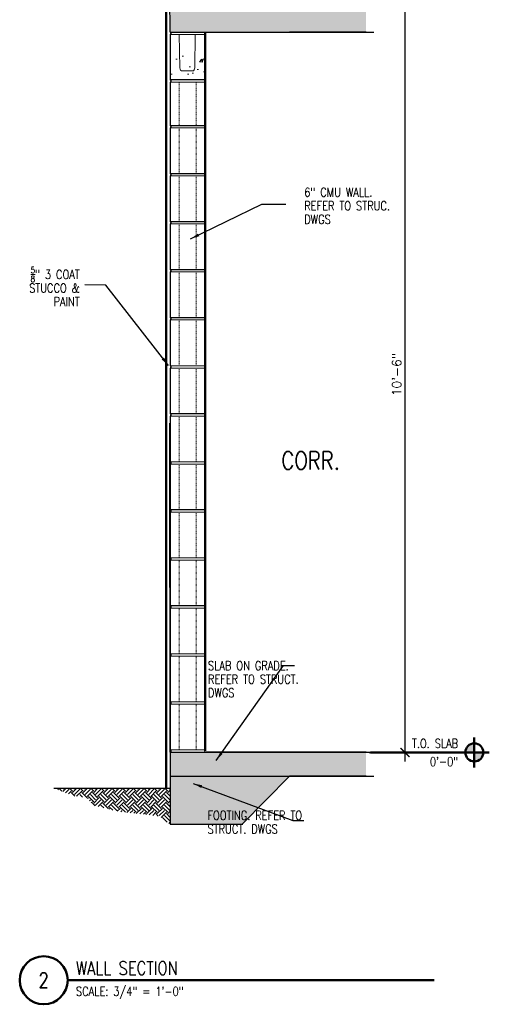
# Model space of a CAD drawing. Header units: inches. Extents: x -3803 to 34213, y -3756 to 4522.
# Tile 31 of 65: x 31985 to 32064, y 3502 to 3666. Entities that reach past the tile are written whole.
import ezdxf
from ezdxf.enums import TextEntityAlignment as Align

# ---------------------------------------------------------------- set-up
doc = ezdxf.new("R2010")
doc.units = ezdxf.units.IN
doc.header["$LTSCALE"] = 0.011
doc.header["$MEASUREMENT"] = 0
doc.header["$PDMODE"] = 1
doc.linetypes.add('DGN Style 3', pattern=[2.233833, 1.595595, -0.638238])
doc.layers.get('0').update_dxf_attribs({"linetype": 'CONTINUOUS'})
doc.layers.get('Defpoints').update_dxf_attribs({"linetype": 'CONTINUOUS'})
doc.layers.add('A-elev-5', color=5, linetype='CONTINUOUS')
for name, color, linetype, lineweight in [('A-STAIRS', 3, 'CONTINUOUS', 0), ('A-STRC-IDEN-48', 144, 'CONTINUOUS', 50), ('G-DIM', 9, 'CONTINUOUS', 18), ('G-NOTE', 134, 'CONTINUOUS', 18), ('G-PEN0', 174, 'CONTINUOUS', 13), ('G-PEN1', 214, 'CONTINUOUS', 18), ('G-PEN2', 8, 'CONTINUOUS', 25), ('G-PEN4', 4, 'CONTINUOUS', 50), ('G-REF', 144, 'CONTINUOUS', 50)]:
    doc.layers.add(name, color=color, linetype=linetype, lineweight=lineweight)
doc.styles.add('ROMANS', font='romans.shx')
doc.styles.add('ROMANS_SML_012', font='ROMANS.shx', dxfattribs={"width": 0.8, "height": 1.125})
doc.dimstyles.new('DIM_016', dxfattribs={"dimscale": 16, "dimtxt": 0.09375, "dimasz": 0.09375, "dimexe": 0.125, "dimexo": 0.09375, "dimgap": 0.03125, "dimtad": 1, "dimdec": 6, "dimrnd": 0.25, "dimzin": 15, "dimdsep": 46, "dimlunit": 4, "dimtxsty": 'ROMANS', "dimblk1": 'ARCHTICK', "dimblk2": 'ARCHTICK', "dimsah": 1, "dimcen": 0.0625, "dimdle": 0.09375, "dimclrd": 256, "dimclre": 256, "dimclrt": 134, "dimadec": 0, "dimazin": 0, "dimtfac": 1, "dimtdec": 6, "dimtix": 1, "dimtmove": 1, "dimatfit": 3, "dimfxl": 1, "dimtvp": 1.2, "dimfrac": 2, "dimtolj": 1, "dimtzin": 15, "dimarcsym": 0})

# ---------------------------------------------------------------- blocks, each defined once
blk = doc.blocks.new('scheme 04')
at = {"layer": 'A-STAIRS', "ltscale": 10, "true_color": 0xc7c8ca}
h = blk.add_hatch(dxfattribs=at)
h.set_pattern_fill('EARTH', color=9, scale=5, angle=45)
h.set_pattern_definition([(45, (-32263.5908, -3730.3353), (0, 1.767766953), [1.25, -1.25]), (45, (-32263.9222, -3730.0038), (0, 1.767766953), [1.25, -1.25]), (45, (-32264.2537, -3729.6724), (0, 1.767766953), [1.25, -1.25]), (135, (-32264.2537, -3729.4514), (-1.767766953, 1e-16), [1.25, -1.25]), (135, (-32263.9222, -3729.12), (-1.767766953, 1e-16), [1.25, -1.25]), (135, (-32263.5908, -3728.7885), (-1.767766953, 1e-16), [1.25, -1.25])])
h.paths.add_polyline_path([(-272.6, -192), (-253.23, -192), (-253.23, -198), (-255.12, -196.65), (-261.91, -195.88), (-266.02, -194.86), (-267.04, -193.63), (-269.31, -193.28)])
at = {"layer": 'G-PEN0', "true_color": 0xc7c8ca}
for points in [[(-220.52, -60), (-220.52, -66), (-233.32, -66), (-241.19, -66), (-253.19, -66), (-253.19, -60)], [(-220.52, -186), (-220.52, -190), (-233.32, -190), (-241.19, -198), (-253.19, -198), (-253.19, -186)]]:
    blk.add_hatch(color=9, dxfattribs=at).paths.add_polyline_path(points)
at = {"layer": 'G-PEN0'}
h = blk.add_hatch(dxfattribs=at)
h.set_pattern_fill('AR-CONC', color=256, scale=0.75, style=0)
h.set_pattern_definition([(50, (-32371.2774, -3734.308), (5.37945137, -0.470641), [0.5625, -6.1875]), (355, (-32371.2774, -3734.308), (-1.040635, 5.641441), [0.45, -4.95]), (100.451444, (-32370.829, -3734.347), (4.33881635, 5.1707999), [0.4780514, -5.2585658]), (46.1842, (-32371.2774, -3732.808), (8.00431, -1.2413946), [0.84375, -9.28125]), (96.635635, (-32370.6104, -3732.911), (7.0099646, 7.3058895), [0.7170776, -7.8878532]), (351.184164, (-32371.2774, -3732.808), (7.0099646, 7.3058895), [0.675, -7.425]), (21, (-32370.5274, -3733.183), (4.4768029, -3.0196417), [0.5625, -6.1875]), (326, (-32370.5274, -3733.183), (1.824865, 5.4386253), [0.45, -4.95]), (71.451445, (-32370.1544, -3733.4344), (6.3016678, 2.41898365), [0.4780514, -5.2585658]), (37.5, (-32371.2774, -3734.3078), (0.09119891, 2.4967039), [0, -4.89, 0, -5.025, 0, -4.96875]), (7.5, (-32371.2774, -3734.3078), (1.97302153, 2.95808784), [0, -2.865, 0, -4.7775, 0, -1.89375]), (327.5, (-32372.95, -3734.3078), (4.00366827, -0.16916154), [0, -1.875, 0, -5.85, 0, -7.7625]), (317.5, (-32373.7, -3734.3078), (4.37389627, 0.75078737), [0, -2.4375, 0, -3.885, 0, -5.5125])])
h.paths.add_polyline_path([(-253.19, -73.97), (-247.39, -73.97), (-247.39, -69.97), (-253.19, -69.97)])
at = {"color": 5, "ltscale": 10}
for p, q in [((-253.19, -66), (-241.19, -66)), ((-241.19, -66), (-233.32, -66)), ((-220.52, -66), (-233.32, -66)), ((-220.52, -186), (-247.19, -186)), ((-241.19, -198), (-233.32, -190))]:
    blk.add_line(p, q, dxfattribs=at)
at = {"ltscale": 10}
for p, q in [((-247.39, -73.97), (-253.19, -73.97)), ((-247.39, -73.97), (-253.19, -73.97)), ((-247.39, -73.97), (-253.19, -73.97)), ((-247.39, -81.6), (-253.19, -81.6)), ((-247.39, -89.6), (-253.19, -89.6)), ((-247.39, -97.6), (-253.19, -97.6)), ((-247.39, -105.6), (-253.19, -105.6)), ((-247.39, -113.6), (-253.19, -113.6)), ((-247.39, -129.6), (-253.19, -129.6)), ((-247.39, -145.61), (-253.19, -145.61)), ((-247.39, -161.61), (-253.19, -161.61)), ((-253.19, -191.56), (-253.19, -191.56))]:
    blk.add_line(p, q, dxfattribs=at)
at = {"color": 6, "ltscale": 10}
blk.add_line((-272.6, -192), (-253.23, -192), dxfattribs=at)
at = {"layer": 'A-elev-5', "ltscale": 10}
for p, q in [((-253.19, -66), (-253.23, -60.03)), ((-253.19, -66), (-219.26, -66)), ((-253.19, -186), (-219.26, -186)), ((-253.19, -186), (-253.19, -198)), ((-253.19, -190), (-219.26, -190)), ((-220.52, -190), (-233.32, -190)), ((-253.19, -198), (-241.19, -198))]:
    blk.add_line(p, q, dxfattribs=at)
at = {"layer": 'G-PEN0', "flags": 128}
for points in [[(-247.34, -73.97), (-253.19, -73.97), (-253.19, -66.38), (-247.34, -66.38)], [(-247.34, -81.6), (-253.19, -81.6), (-253.19, -74.35), (-247.34, -74.35)], [(-247.34, -89.6), (-253.19, -89.6), (-253.19, -81.97), (-247.34, -81.97)], [(-247.34, -97.6), (-253.19, -97.6), (-253.19, -89.97), (-247.34, -89.97)], [(-247.34, -105.6), (-253.19, -105.6), (-253.19, -97.97), (-247.34, -97.97)], [(-247.34, -113.6), (-253.19, -113.6), (-253.19, -105.97), (-247.34, -105.97)], [(-247.34, -121.6), (-253.19, -121.6), (-253.19, -113.97), (-247.34, -113.97)], [(-247.34, -129.6), (-253.19, -129.6), (-253.19, -121.98), (-247.34, -121.98)], [(-247.34, -137.6), (-253.19, -137.6), (-253.19, -129.98), (-247.34, -129.98)], [(-247.34, -145.61), (-253.19, -145.61), (-253.19, -137.98), (-247.34, -137.98)], [(-247.34, -153.61), (-253.19, -153.61), (-253.19, -145.98), (-247.34, -145.98)], [(-247.34, -161.61), (-253.19, -161.61), (-253.19, -153.99), (-247.34, -153.99)], [(-247.34, -169.61), (-253.19, -169.61), (-253.19, -161.99), (-247.34, -161.99)], [(-247.34, -177.62), (-253.19, -177.62), (-253.19, -169.99), (-247.34, -169.99)], [(-247.34, -185.62), (-253.19, -185.62), (-253.19, -177.99), (-247.34, -177.99)]]:
    blk.add_lwpolyline(points, close=True, dxfattribs=at)
at = {"layer": 'G-PEN1', "linetype": 'Continuous'}
for p, q in [((-247.34, -66.38), (-253.19, -66.38)), ((-247.34, -66.38), (-253.19, -66.38)), ((-247.34, -66.38), (-253.19, -66.38)), ((-247.34, -66.38), (-253.19, -66.38)), ((-253.19, -73.96), (-247.34, -73.96)), ((-253.19, -73.96), (-247.34, -73.96)), ((-253.19, -73.96), (-247.34, -73.96)), ((-253.19, -73.96), (-247.34, -73.96)), ((-253.19, -73.97), (-247.34, -73.97)), ((-253.19, -73.97), (-247.34, -73.97)), ((-253.19, -73.97), (-247.34, -73.97)), ((-253.19, -73.97), (-247.34, -73.97)), ((-247.34, -73.97), (-253.19, -73.97)), ((-247.34, -73.97), (-253.19, -73.97)), ((-253.19, -73.97), (-247.34, -73.97)), ((-247.34, -73.97), (-253.19, -73.97)), ((-247.34, -73.97), (-253.19, -73.97)), ((-253.19, -73.97), (-247.34, -73.97)), ((-247.34, -73.97), (-253.19, -73.97)), ((-247.34, -73.97), (-253.19, -73.97)), ((-253.19, -73.97), (-247.34, -73.97)), ((-247.34, -73.97), (-253.19, -73.97)), ((-247.34, -73.97), (-253.19, -73.97)), ((-253.19, -73.97), (-247.34, -73.97)), ((-247.34, -74.35), (-253.19, -74.35)), ((-247.34, -74.35), (-253.19, -74.35)), ((-247.34, -74.35), (-253.19, -74.35)), ((-247.34, -74.35), (-253.19, -74.35)), ((-253.19, -81.59), (-247.34, -81.59)), ((-253.19, -81.59), (-247.34, -81.59)), ((-253.19, -81.6), (-247.34, -81.6)), ((-253.19, -81.6), (-247.34, -81.6)), ((-247.34, -81.97), (-253.19, -81.97)), ((-247.34, -81.97), (-253.19, -81.97)), ((-247.34, -81.97), (-253.19, -81.97)), ((-247.34, -81.97), (-253.19, -81.97)), ((-253.19, -89.59), (-247.34, -89.59)), ((-253.19, -89.59), (-247.34, -89.59)), ((-253.19, -89.6), (-247.34, -89.6)), ((-253.19, -89.6), (-247.34, -89.6)), ((-247.34, -89.97), (-253.19, -89.97)), ((-247.34, -89.97), (-253.19, -89.97)), ((-247.34, -89.97), (-253.19, -89.97)), ((-247.34, -89.97), (-253.19, -89.97)), ((-253.19, -97.59), (-247.34, -97.59)), ((-253.19, -97.59), (-247.34, -97.59)), ((-253.19, -97.6), (-247.34, -97.6)), ((-253.19, -97.6), (-247.34, -97.6)), ((-247.34, -97.97), (-253.19, -97.97)), ((-247.34, -97.97), (-253.19, -97.97)), ((-247.34, -97.97), (-253.19, -97.97)), ((-247.34, -97.97), (-253.19, -97.97)), ((-253.19, -105.59), (-247.34, -105.59)), ((-253.19, -105.59), (-247.34, -105.59)), ((-253.19, -105.6), (-247.34, -105.6)), ((-253.19, -105.6), (-247.34, -105.6)), ((-247.34, -105.97), (-253.19, -105.97)), ((-247.34, -105.97), (-253.19, -105.97)), ((-247.34, -105.97), (-253.19, -105.97)), ((-247.34, -105.97), (-253.19, -105.97)), ((-253.19, -113.59), (-247.34, -113.59)), ((-253.19, -113.6), (-247.34, -113.6)), ((-253.19, -113.6), (-247.34, -113.6)), ((-247.34, -113.97), (-253.19, -113.97)), ((-247.34, -113.97), (-253.19, -113.97)), ((-247.34, -113.97), (-253.19, -113.97)), ((-253.19, -121.6), (-247.34, -121.6)), ((-247.34, -121.98), (-253.19, -121.98)), ((-253.19, -129.6), (-247.34, -129.6)), ((-253.19, -129.6), (-247.34, -129.6)), ((-253.19, -129.6), (-247.34, -129.6)), ((-247.34, -129.98), (-253.19, -129.98)), ((-247.34, -129.98), (-253.19, -129.98)), ((-247.34, -129.98), (-253.19, -129.98)), ((-253.19, -137.6), (-247.34, -137.6)), ((-247.34, -137.98), (-253.19, -137.98)), ((-253.19, -145.6), (-247.34, -145.6)), ((-253.19, -145.61), (-247.34, -145.61)), ((-253.19, -145.61), (-247.34, -145.61)), ((-247.34, -145.98), (-253.19, -145.98)), ((-247.34, -145.98), (-253.19, -145.98)), ((-247.34, -145.98), (-253.19, -145.98)), ((-253.19, -153.61), (-247.34, -153.61)), ((-247.34, -153.99), (-253.19, -153.99)), ((-253.19, -161.61), (-247.34, -161.61)), ((-253.19, -161.61), (-247.34, -161.61)), ((-253.19, -161.61), (-247.34, -161.61)), ((-247.34, -161.99), (-253.19, -161.99)), ((-247.34, -161.99), (-253.19, -161.99)), ((-247.34, -161.99), (-253.19, -161.99)), ((-253.19, -169.61), (-247.34, -169.61)), ((-247.34, -169.99), (-253.19, -169.99)), ((-253.19, -177.62), (-247.34, -177.62)), ((-247.34, -177.99), (-253.19, -177.99)), ((-253.19, -185.62), (-247.34, -185.62)), ((-253.19, -185.62), (-247.34, -185.62)), ((-247.34, -186), (-253.19, -186))]:
    blk.add_line(p, q, dxfattribs=at)
at = {"layer": 'G-PEN1'}
for p, q in [((-251.6, -71.98), (-251.67, -66.38)), ((-249, -66.38), (-249.07, -71.98)), ((-251.55, -72.19), (-251.6, -71.98)), ((-251.55, -72.19), (-251.6, -71.98)), ((-251.45, -72.32), (-251.55, -72.19)), ((-249.11, -72.13), (-249.18, -72.27)), ((-249.07, -71.98), (-249.11, -72.13)), ((-251.28, -72.43), (-251.45, -72.32)), ((-251.11, -72.46), (-251.28, -72.43)), ((-249.44, -72.46), (-251.11, -72.46)), ((-249.25, -72.43), (-249.44, -72.46)), ((-249.22, -72.33), (-249.25, -72.43)), ((-249.18, -72.27), (-249.22, -72.33))]:
    blk.add_line(p, q, dxfattribs=at)
at = {"layer": 'G-PEN1', "linetype": 'DGN Style 3'}
for p, q in [((-251.69, -74.35), (-251.69, -81.6)), ((-248.84, -74.35), (-248.84, -81.6)), ((-251.69, -81.97), (-251.69, -89.6)), ((-248.84, -81.97), (-248.84, -89.6)), ((-251.69, -89.97), (-251.69, -97.6)), ((-248.84, -89.97), (-248.84, -97.6)), ((-251.69, -97.97), (-251.69, -105.6)), ((-248.84, -97.97), (-248.84, -105.6)), ((-251.69, -105.97), (-251.69, -113.6)), ((-248.84, -105.97), (-248.84, -113.6)), ((-251.69, -113.97), (-251.69, -121.6)), ((-248.84, -113.97), (-248.84, -121.6)), ((-251.69, -121.98), (-251.69, -129.6)), ((-248.84, -121.98), (-248.84, -129.6)), ((-251.69, -129.98), (-251.69, -137.6)), ((-248.84, -129.98), (-248.84, -137.6)), ((-251.69, -137.98), (-251.69, -145.61)), ((-248.84, -137.98), (-248.84, -145.61)), ((-251.69, -145.98), (-251.69, -153.61)), ((-248.84, -145.98), (-248.84, -153.61)), ((-251.69, -153.99), (-251.69, -161.61)), ((-248.84, -153.99), (-248.84, -161.61)), ((-251.69, -161.99), (-251.69, -169.61)), ((-248.84, -161.99), (-248.84, -169.61)), ((-251.69, -169.99), (-251.69, -177.62)), ((-248.84, -169.99), (-248.84, -177.62)), ((-251.69, -177.99), (-251.69, -185.62)), ((-248.84, -177.99), (-248.84, -185.62))]:
    blk.add_line(p, q, dxfattribs=at)
at = {"layer": 'G-PEN2'}
for p, q in [((-253.19, -66.35), (-253.19, -73.97)), ((-253.19, -66.38), (-253.19, -73.97)), ((-247.34, -66.35), (-247.34, -73.97)), ((-247.34, -66.38), (-247.34, -73.97)), ((-253.19, -74.35), (-253.19, -81.6)), ((-247.34, -74.35), (-247.34, -81.6)), ((-253.19, -81.97), (-253.19, -89.6)), ((-247.34, -81.97), (-247.34, -89.6)), ((-253.19, -89.97), (-253.19, -97.6)), ((-247.34, -89.97), (-247.34, -97.6)), ((-253.19, -97.97), (-253.19, -105.6)), ((-247.34, -97.97), (-247.34, -105.6)), ((-253.19, -105.97), (-253.19, -113.6)), ((-247.34, -105.97), (-247.34, -113.6)), ((-253.19, -113.97), (-253.19, -121.6)), ((-247.34, -113.97), (-247.34, -121.6)), ((-253.19, -121.98), (-253.19, -129.6)), ((-247.34, -121.98), (-247.34, -129.6)), ((-253.19, -186), (-253.23, -131.17)), ((-253.19, -129.98), (-253.19, -137.6)), ((-247.34, -129.98), (-247.34, -137.6)), ((-253.19, -137.98), (-253.19, -145.61)), ((-247.34, -137.98), (-247.34, -145.61)), ((-253.19, -145.98), (-253.19, -153.61)), ((-247.34, -145.98), (-247.34, -153.61)), ((-253.19, -153.99), (-253.19, -161.61)), ((-247.34, -153.99), (-247.34, -161.61)), ((-253.19, -161.99), (-253.19, -169.61)), ((-247.34, -161.99), (-247.34, -169.61)), ((-253.19, -169.99), (-253.19, -177.62)), ((-247.34, -169.99), (-247.34, -177.62)), ((-253.19, -177.99), (-253.19, -185.62)), ((-247.34, -177.99), (-247.34, -185.62))]:
    blk.add_line(p, q, dxfattribs=at)
at = {"layer": 'G-PEN2', "extrusion": (0, 0, -1)}
for centre, radius, start, end in [((253.26, -66.17), 0.187, 111.6164, 248.3836), ((253.28, -66.19), 0.208, 115.4761, 244.5239), ((253.28, -66.19), 0.208, 115.4761, 244.5239), ((253.28, -66.19), 0.208, 115.4761, 244.5239), ((253.28, -66.19), 0.208, 115.4761, 244.5239), ((253.28, -74.16), 0.208, 115.4761, 244.5239), ((253.28, -74.16), 0.208, 115.4761, 244.5239), ((253.28, -74.16), 0.208, 115.4761, 244.5239), ((253.28, -74.16), 0.208, 115.4761, 244.5239), ((253.28, -81.79), 0.208, 115.4761, 244.5239), ((253.28, -81.79), 0.208, 115.4761, 244.5239), ((253.28, -81.79), 0.208, 115.4761, 244.5239), ((253.28, -81.79), 0.208, 115.4761, 244.5239), ((253.28, -89.79), 0.208, 115.4761, 244.5239), ((253.28, -89.79), 0.208, 115.4761, 244.5239), ((253.28, -89.79), 0.208, 115.4761, 244.5239), ((253.28, -89.79), 0.208, 115.4761, 244.5239), ((253.28, -97.79), 0.208, 115.4761, 244.5239), ((253.28, -97.79), 0.208, 115.4761, 244.5239), ((253.28, -97.79), 0.208, 115.4761, 244.5239), ((253.28, -97.79), 0.208, 115.4761, 244.5239), ((253.28, -105.78), 0.208, 115.4761, 244.5239), ((253.28, -105.78), 0.208, 115.4761, 244.5239), ((253.28, -105.78), 0.208, 115.4761, 244.5239), ((253.28, -105.78), 0.208, 115.4761, 244.5239), ((253.28, -113.78), 0.208, 115.4761, 244.5239), ((253.28, -113.78), 0.208, 115.4761, 244.5239), ((253.28, -113.78), 0.208, 115.4761, 244.5239), ((253.28, -121.79), 0.208, 115.4761, 244.5239), ((253.28, -129.79), 0.208, 115.4761, 244.5239), ((253.28, -129.79), 0.208, 115.4761, 244.5239), ((253.28, -129.79), 0.208, 115.4761, 244.5239), ((253.28, -137.8), 0.208, 115.4761, 244.5239), ((253.28, -145.8), 0.208, 115.4761, 244.5239), ((253.28, -145.8), 0.208, 115.4761, 244.5239), ((253.28, -145.8), 0.208, 115.4761, 244.5239), ((253.28, -153.8), 0.208, 115.4761, 244.5239), ((253.28, -161.8), 0.208, 115.4761, 244.5239), ((253.28, -161.8), 0.208, 115.4761, 244.5239), ((253.28, -161.8), 0.208, 115.4761, 244.5239), ((253.28, -169.81), 0.208, 115.4761, 244.5239), ((253.28, -177.81), 0.208, 115.4761, 244.5239), ((253.28, -185.81), 0.208, 115.4761, 244.5239)]:
    blk.add_arc(centre, radius, start, end, dxfattribs=at)
at = {"layer": 'G-PEN2'}
for centre, radius, start, end in [((-247.27, -66.17), 0.187, 111.6164, 248.3836), ((-247.25, -66.19), 0.208, 115.4761, 244.5239), ((-247.25, -66.19), 0.208, 115.4761, 244.5239), ((-247.25, -66.19), 0.208, 115.4761, 244.5239), ((-247.25, -66.19), 0.208, 115.4761, 244.5239), ((-247.25, -74.16), 0.208, 115.4761, 244.5239), ((-247.25, -74.16), 0.208, 115.4761, 244.5239), ((-247.25, -74.16), 0.208, 115.4761, 244.5239), ((-247.25, -74.16), 0.208, 115.4761, 244.5239), ((-247.25, -81.79), 0.208, 115.4761, 244.5239), ((-247.25, -81.79), 0.208, 115.4761, 244.5239), ((-247.25, -81.79), 0.208, 115.4761, 244.5239), ((-247.25, -81.79), 0.208, 115.4761, 244.5239), ((-247.25, -89.79), 0.208, 115.4761, 244.5239), ((-247.25, -89.79), 0.208, 115.4761, 244.5239), ((-247.25, -89.79), 0.208, 115.4761, 244.5239), ((-247.25, -89.79), 0.208, 115.4761, 244.5239), ((-247.25, -97.79), 0.208, 115.4761, 244.5239), ((-247.25, -97.79), 0.208, 115.4761, 244.5239), ((-247.25, -97.79), 0.208, 115.4761, 244.5239), ((-247.25, -97.79), 0.208, 115.4761, 244.5239), ((-247.25, -105.78), 0.208, 115.4761, 244.5239), ((-247.25, -105.78), 0.208, 115.4761, 244.5239), ((-247.25, -105.78), 0.208, 115.4761, 244.5239), ((-247.25, -105.78), 0.208, 115.4761, 244.5239), ((-247.25, -113.78), 0.208, 115.4761, 244.5239), ((-247.25, -113.78), 0.208, 115.4761, 244.5239), ((-247.25, -113.78), 0.208, 115.4761, 244.5239), ((-247.25, -121.79), 0.208, 115.4761, 244.5239), ((-247.25, -129.79), 0.208, 115.4761, 244.5239), ((-247.25, -129.79), 0.208, 115.4761, 244.5239), ((-247.25, -129.79), 0.208, 115.4761, 244.5239), ((-247.25, -137.8), 0.208, 115.4761, 244.5239), ((-247.25, -145.8), 0.208, 115.4761, 244.5239), ((-247.25, -145.8), 0.208, 115.4761, 244.5239), ((-247.25, -145.8), 0.208, 115.4761, 244.5239), ((-247.25, -153.8), 0.208, 115.4761, 244.5239), ((-247.25, -161.8), 0.208, 115.4761, 244.5239), ((-247.25, -161.8), 0.208, 115.4761, 244.5239), ((-247.25, -161.8), 0.208, 115.4761, 244.5239), ((-247.25, -169.81), 0.208, 115.4761, 244.5239), ((-247.25, -177.81), 0.208, 115.4761, 244.5239), ((-247.25, -185.81), 0.208, 115.4761, 244.5239)]:
    blk.add_arc(centre, radius, start, end, dxfattribs=at)
at = {"layer": 'G-PEN4'}
blk.add_line((-253.86, -60.03), (-253.86, -192), dxfattribs=at)
at = {"layer": 'G-PEN4', "ltscale": 10}
blk.add_line((-247.34, -66), (-247.34, -185.79), dxfattribs=at)
blk = doc.blocks.new('_ArchTick')
at = {"color": 0, "linetype": 'ByBlock', "const_width": 0.15}
blk.add_lwpolyline([(-0.5, -0.5), (0.5, 0.5)], dxfattribs=at)
blk = doc.blocks.new('FLR-REF2')
h = blk.add_hatch(color=256)
h.paths.add_polyline_path([(0, 0.094, 0.414214), (-0.094, 0), (0, 0)])
h.paths.add_polyline_path([(0.094, 0), (0, 0), (0, -0.094, 0.414214)])
for p, q in [((0, 0.156), (0, -0.156)), ((0.156, 0), (-1.083, 0)), ((0, 0), (0, 0))]:
    blk.add_line(p, q)
blk.add_circle((0, 0), 0.0938)
at = {"color": 134, "style": 'ROMANS', "width": 0.8}
for p in [(-0.168, 0.047), (-0.168, -0.143)]:
    blk.add_attdef('XX', text='', height=0.0938, dxfattribs=at).set_placement(p, align=Align.RIGHT)
blk = doc.blocks.new('*D57')
at = {"layer": 'Defpoints', "color": 0, "transparency": 16777216}
for p in [(32042.06, 3670.23), (32049.52, 3670.23), (32042.06, 3544.26)]:
    blk.add_point(p, dxfattribs=at)
at = {"layer": 'G-DIM', "lineweight": -2, "transparency": 16777216}
for p, q in [((32049.52, 3542.76), (32049.52, 3671.73)), ((32043.56, 3670.23), (32051.52, 3670.23)), ((32043.56, 3544.26), (32051.52, 3544.26))]:
    blk.add_line(p, q, dxfattribs=at)
at = {"layer": 'G-DIM', "lineweight": -2, "transparency": 16777216, "xscale": 1.5, "yscale": 1.5, "zscale": 1.5}
for p, rotation in [((32049.52, 3670.23), 90), ((32049.52, 3544.26), 270)]:
    blk.add_blockref('_ArchTick', p, dxfattribs=dict(at, rotation=rotation))
at = {"layer": 'G-DIM', "color": 134, "transparency": 16777216, "insert": (32048.13, 3607.25), "char_height": 1.5, "attachment_point": 5, "rotation": 90, "style": 'ROMANS'}
blk.add_mtext('\\A1;10\'-6"', dxfattribs=at)

msp = doc.modelspace()

# ---------------------------------------------------------------- linework, layer by layer
at = {"layer": 'A-STRC-IDEN-48'}
msp.add_line((31993.2762746, 3506.3232123), (32054.3910928, 3506.3232123), dxfattribs=at)
msp.add_circle((31989.2762746, 3506.3232123), 4, dxfattribs=at)
at = {"layer": 'G-DIM'}
msp.add_circle((31989.2762746, 3506.3232123), 4, dxfattribs=at)

# ---------------------------------------------------------------- block references
msp.add_blockref('scheme 04', (32263.5534416, 3730.3352919))
at = {"layer": 'G-REF'}
ref = msp.add_blockref('FLR-REF2', (32061.0706973, 3544.2820645), dxfattribs=dict(at, xscale=16, yscale=16, zscale=16))
ref.add_attrib('XX', 'T.O. SLAB', dxfattribs={"layer": '0', "color": 134, "height": 1.5, "style": 'ROMANS', "width": 0.8}).set_placement((32058.3829512, 3545.0320645), align=Align.RIGHT)
ref.add_attrib('XX', '0\'-0"', dxfattribs={"layer": '0', "color": 134, "height": 1.5, "style": 'ROMANS', "width": 0.8}).set_placement((32058.3829512, 3541.9944275), align=Align.RIGHT)

# ---------------------------------------------------------------- texts
at = {"layer": 'A-STRC-IDEN-48', "insert": (31994.6637172, 3508.3380654), "char_height": 1.5, "attachment_point": 4, "line_spacing_factor": 0.903611, "style": 'ROMANS_SML_012'}
msp.add_mtext('\\A1;{\\H1.5x;WALL SECTION}', dxfattribs=at)
at = {"layer": 'G-NOTE', "line_spacing_factor": 0.903611, "style": 'ROMANS_SML_012'}
for s, insert, char_height, attachment_point in [('\\A1;\\pxql;6" CMU WALL.\\PREFER TO STRUC.\\PDWGS', (32032.7152721, 3635.3887161), 1.5, 4), ('\\A1;CORR.', (32038.6668313, 3592.9370399), 3, 6), ('\\A1;\\pxql;SLAB ON GRADE.\\PREFER TO STRUCT.\\PDWGS', (32031.7869813, 3556.4924181), 1.5, 6), ('\\A1;\\pxql;FOOTING. REFER TO \\PSTRUCT. DWGS', (32033.1910473, 3532.66236), 1.5, 6), ('\\A1;2', (31989.2762746, 3506.3232123), 2.5, 5), ('\\A1;SCALE: 3/4" = 1\'-0"', (31994.6637172, 3504.2149352), 1.5, 4)]:
    msp.add_mtext(s, dxfattribs=dict(at, insert=insert, char_height=char_height, attachment_point=attachment_point))
at = {"layer": 'G-NOTE', "insert": (31995.2870175, 3621.934851), "char_height": 1.5, "width": 15.821408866, "attachment_point": 6, "line_spacing_factor": 0.903611, "style": 'ROMANS_SML_012'}
msp.add_mtext('\\A1;\\pxqr;{\\H0.7x;\\S5/8;\\H1.42857x;" 3 COAT }STUCCO & \\PPAINT ', dxfattribs=at)

# ---------------------------------------------------------------- dimensions: what is measured, and where the dimension line sits
at = {"layer": 'G-DIM'}
dim = msp.add_linear_dim(base=(32049.51952636, 3670.23258143), p1=(32042.05555046, 3544.25940475), p2=(32042.05555046, 3670.23258143), angle=90, dimstyle='DIM_016', dxfattribs=at)
dim.commit()
dim.dimension.update_dxf_attribs({"geometry": '*D57', "text_midpoint": (32048.12666921, 3607.24599309)})

# ---------------------------------------------------------------- leaders
at = {"layer": 'G-NOTE'}
for points in [[(32013.7595777, 3629.8761208), (32025.6193612, 3635.6826327), (32029.6207503, 3635.6826327)], [(32010.0627493, 3608.7499743), (31999.6659293, 3622.1840635), (31996.1404793, 3622.2097618)], [(32018.0329031, 3542.9654115), (32029.2849127, 3558.767197), (32031.1097263, 3558.767197)], [(32014.2151877, 3539.1071904), (32030.8326158, 3532.9562766), (32032.6238234, 3532.9562766)]]:
    msp.add_leader(points, dimstyle='DIM_016', dxfattribs=at)

doc.saveas('drawing.dxf')
